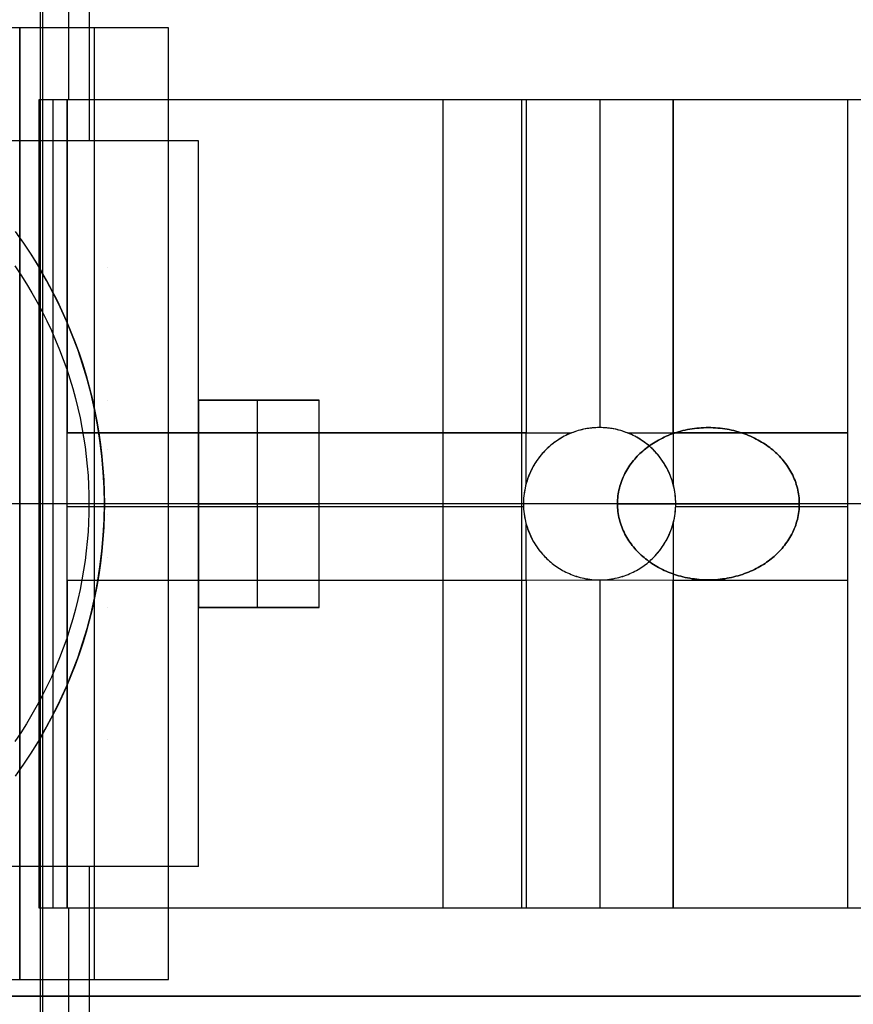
# Model space of a CAD drawing. Header units: millimetres. Extents: x -15 to 7, y 1 to 148.
# Tile 151 of 256: x -0.34 to 2.88, y 30.21 to 34.01. Entities that reach past the tile are written whole.
import ezdxf

# ---------------------------------------------------------------- set-up
doc = ezdxf.new("R2010")
doc.units = ezdxf.units.MM
doc.header["$MEASUREMENT"] = 0
doc.layers.add('Default', color=7, linetype='Continuous', true_color=0x000000)
doc.layers.add('Layer 01', color=7, linetype='Continuous', true_color=0x000000)

msp = doc.modelspace()

# ---------------------------------------------------------------- linework, layer by layer
at = {"layer": 'Default', "color": 254, "true_color": 0xcad1ee}
for points in [[(-0.2588, 8.6531), (-0.2588, 103.5282)], [(-0.2588, 9.9443), (-0.2588, 102.237)], [(-0.2588, 9.9443), (-0.2588, 35.7648)], [(-0.2588, 8.6531), (-0.2588, 35.7229)]]:
    msp.add_lwpolyline(points, dxfattribs=at)
at = {"layer": 'Default', "color": 171, "true_color": 0x8080ff}
for points in [[(-0.2497, 5.4828), (-0.2497, 70.4573)], [(-0.2497, 5.57), (-0.2497, 70.2391)]]:
    msp.add_lwpolyline(points, dxfattribs=at)
at = {"layer": 'Layer 01'}
for points in [[(-0.1484, 33.6995), (-0.1484, 34.0394)], [(-0.0686, 33.5394), (-0.0686, 34.0394)], [(0.2355, 33.9757), (-3.5692, 33.9757)], [(-0.3386, 33.9757), (-3.0832, 33.9757)], [(0.2355, 33.9757), (-0.3386, 33.9757)], [(-0.3386, 33.9757), (-0.3386, 30.303)], [(-0.3386, 30.303), (-0.3386, 33.9757)], [(0.2355, 33.9757), (-0.3386, 33.9757)], [(-0.3386, 30.303), (-0.3386, 33.9757)], [(-0.0516, 33.9757), (-0.0516, 30.303)], [(0.2355, 30.303), (0.2355, 33.9757)], [(0.2355, 30.303), (0.2355, 33.9757)], [(0.2355, 30.303), (0.2355, 33.9757)], [(-0.2635, 33.6995), (3.3767, 33.6995)], [(-0.2635, 33.6995), (2.9016, 33.6995)], [(-0.2635, 33.0503), (-0.2635, 33.6995)], [(-0.2635, 33.0503), (-0.2635, 33.6995)], [(-0.2635, 30.5792), (-0.2635, 33.6995)], [(-0.2635, 33.6995), (2.8568, 33.6995)], [(-0.2635, 30.5792), (-0.2635, 33.6995)], [(-0.2635, 33.6995), (2.8568, 33.6995)], [(-0.263, 30.5792), (-0.263, 33.6995)], [(-0.2091, 30.5792), (-0.2091, 33.6995)], [(-0.1555, 30.5792), (-0.1555, 33.6995)], [(-0.155, 30.5792), (-0.155, 33.6995)], [(-0.1546, 32.4126), (-0.1546, 33.6995)], [(-0.1546, 33.6995), (1.6168, 33.6995)], [(1.2967, 30.5792), (1.2967, 33.6995)], [(1.2967, 32.4126), (1.2967, 33.6995)], [(1.5996, 30.5792), (1.5996, 33.6995)], [(1.6168, 33.6995), (2.1844, 33.6995)], [(1.6168, 33.6995), (1.6168, 32.4126)], [(1.6168, 33.6995), (1.6168, 32.4126)], [(1.9006, 33.6995), (1.9006, 32.4333)], [(2.1844, 32.4126), (2.1844, 33.6995)], [(2.1844, 33.6995), (2.8568, 33.6995)], [(2.1844, 33.6995), (2.1844, 32.4126)], [(2.8568, 33.6995), (2.8568, 32.4126)], [(2.8568, 33.6995), (2.8568, 30.5792)], [(2.8568, 33.6995), (2.8568, 30.5792)], [(0.3516, 33.5394), (-3.6484, 33.5394)], [(0.3516, 33.5394), (-3.6484, 33.5394)], [(0.3516, 33.5394), (-3.6484, 33.5394)], [(0.3516, 30.7394), (0.3516, 33.5394)], [(0.3516, 30.7394), (0.3516, 33.5394)], [(0.3516, 30.7394), (0.3516, 33.5394)], [(-0.3565, 33.1903), (-0.3243, 33.1451), (-0.2933, 33.0984), (-0.2635, 33.0503)], [(-0.3482, 33.1789), (-0.3241, 33.1448), (-0.3007, 33.1099), (-0.278, 33.0741), (-0.256, 33.0376), (-0.2347, 33.0004), (-0.2142, 32.9624), (-0.1945, 32.9236), (-0.1757, 32.8842), (-0.1577, 32.8441), (-0.1407, 32.8034), (-0.1246, 32.762), (-0.1095, 32.7201), (-0.0954, 32.6776), (-0.0823, 32.6346), (-0.0703, 32.5911), (-0.0593, 32.5472), (-0.0494, 32.5029), (-0.0407, 32.4583), (-0.0331, 32.4133), (-0.0266, 32.3681), (-0.0213, 32.3226), (-0.0171, 32.277), (-0.0142, 32.2312), (-0.0124, 32.1853), (-0.0118, 32.1394), (-0.0124, 32.0934), (-0.0142, 32.0475), (-0.0171, 32.0018), (-0.0213, 31.9561), (-0.0266, 31.9106), (-0.0331, 31.8654), (-0.0407, 31.8204), (-0.0494, 31.7758), (-0.0593, 31.7315), (-0.0703, 31.6876), (-0.0823, 31.6441), (-0.0954, 31.6011), (-0.1095, 31.5586), (-0.1246, 31.5167), (-0.1407, 31.4753), (-0.1577, 31.4346), (-0.1757, 31.3945), (-0.1945, 31.3551), (-0.2142, 31.3164), (-0.2347, 31.2783), (-0.256, 31.2411), (-0.278, 31.2046), (-0.3007, 31.1688), (-0.3241, 31.1339), (-0.3482, 31.0998)], [(-0.3482, 33.1789), (-0.3241, 33.1448), (-0.3007, 33.1099), (-0.278, 33.0741), (-0.256, 33.0376), (-0.2347, 33.0004), (-0.2142, 32.9624), (-0.1945, 32.9236), (-0.1757, 32.8842), (-0.1577, 32.8441), (-0.1407, 32.8034), (-0.1246, 32.762), (-0.1095, 32.7201), (-0.0954, 32.6776), (-0.0823, 32.6346), (-0.0703, 32.5911), (-0.0593, 32.5472), (-0.0494, 32.5029), (-0.0407, 32.4583), (-0.0331, 32.4133), (-0.0266, 32.3681), (-0.0213, 32.3226), (-0.0171, 32.277), (-0.0142, 32.2312), (-0.0124, 32.1853), (-0.0118, 32.1394), (-0.0124, 32.0934), (-0.0142, 32.0475), (-0.0171, 32.0018), (-0.0213, 31.9561), (-0.0266, 31.9106), (-0.0331, 31.8654), (-0.0407, 31.8204), (-0.0494, 31.7758), (-0.0593, 31.7315), (-0.0703, 31.6876), (-0.0823, 31.6441), (-0.0954, 31.6011), (-0.1095, 31.5586), (-0.1246, 31.5167), (-0.1407, 31.4753), (-0.1577, 31.4346), (-0.1757, 31.3945), (-0.1945, 31.3551), (-0.2142, 31.3164), (-0.2347, 31.2783), (-0.256, 31.2411), (-0.278, 31.2046), (-0.3007, 31.1688), (-0.3241, 31.1339), (-0.3482, 31.0998)], [(-0.3575, 33.0575), (-0.3344, 33.0231), (-0.3123, 32.9882), (-0.2911, 32.9529), (-0.2708, 32.9172), (-0.2516, 32.8811), (-0.2333, 32.8447), (-0.2161, 32.808), (-0.1998, 32.771), (-0.1846, 32.7338), (-0.1703, 32.6965), (-0.157, 32.659), (-0.1448, 32.6214), (-0.1335, 32.5837), (-0.1232, 32.5461), (-0.1139, 32.5084), (-0.1055, 32.4708), (-0.0981, 32.4332), (-0.0917, 32.3958), (-0.0861, 32.3585), (-0.0815, 32.3214), (-0.0777, 32.2845), (-0.0748, 32.2478), (-0.0728, 32.2114), (-0.0716, 32.1752), (-0.0712, 32.1394), (-0.0716, 32.1035), (-0.0728, 32.0674), (-0.0748, 32.0309), (-0.0777, 31.9942), (-0.0815, 31.9573), (-0.0861, 31.9202), (-0.0917, 31.8829), (-0.0981, 31.8455), (-0.1055, 31.8079), (-0.1139, 31.7703), (-0.1232, 31.7326), (-0.1335, 31.695), (-0.1448, 31.6573), (-0.157, 31.6197), (-0.1703, 31.5822), (-0.1846, 31.5449), (-0.1998, 31.5077), (-0.2161, 31.4707), (-0.2333, 31.434), (-0.2516, 31.3976), (-0.2708, 31.3615), (-0.2911, 31.3258), (-0.3123, 31.2905), (-0.3344, 31.2556), (-0.3575, 31.2212)], [(-0.2635, 31.2284), (-0.2349, 31.278), (-0.2077, 31.3288), (-0.182, 31.381), (-0.1579, 31.4343), (-0.1354, 31.4888), (-0.1145, 31.5443), (-0.0955, 31.6009), (-0.0782, 31.6583), (-0.0629, 31.7166), (-0.0495, 31.7756), (-0.038, 31.8352), (-0.0286, 31.8954), (-0.0213, 31.956), (-0.016, 32.0169), (-0.0128, 32.0781), (-0.0118, 32.1394), (-0.0128, 32.2006), (-0.016, 32.2618), (-0.0213, 32.3227), (-0.0286, 32.3833), (-0.038, 32.4435), (-0.0495, 32.5031), (-0.0629, 32.5621), (-0.0782, 32.6204), (-0.0955, 32.6779), (-0.1145, 32.7344), (-0.1354, 32.7899), (-0.1579, 32.8444), (-0.182, 32.8978), (-0.2077, 32.9499), (-0.2349, 33.0007), (-0.2635, 33.0503)], [(0.8172, 32.5394), (0.3516, 32.5394)], [(0.3516, 32.5394), (0.3516, 31.7394)], [(0.3516, 31.7394), (0.3516, 32.5394)], [(0.3516, 32.5394), (0.8172, 32.5394)], [(0.8172, 32.5394), (0.3516, 32.5394)], [(0.5794, 31.7394), (0.5794, 32.5394)], [(0.5794, 31.7394), (0.5794, 32.5394)], [(0.8172, 31.7394), (0.8172, 32.5394)], [(0.8172, 31.7394), (0.8172, 32.5394)], [(0.8172, 31.7394), (0.8172, 32.5394)], [(2.008, 32.4126), (2.0017, 32.415), (1.9953, 32.4173), (1.9888, 32.4195), (1.9822, 32.4215), (1.9756, 32.4233), (1.9689, 32.425), (1.9622, 32.4266), (1.9554, 32.428), (1.9485, 32.4292), (1.9417, 32.4303), (1.9347, 32.4312), (1.9278, 32.4319), (1.9208, 32.4325), (1.9138, 32.4329), (1.9068, 32.4332), (1.8998, 32.4333), (1.8928, 32.4332), (1.8858, 32.4329), (1.8788, 32.4325), (1.8718, 32.4319), (1.8649, 32.4312), (1.858, 32.4303), (1.8511, 32.4292), (1.8442, 32.428), (1.8375, 32.4266), (1.8307, 32.425), (1.824, 32.4233), (1.8174, 32.4215), (1.8108, 32.4195), (1.8043, 32.4173), (1.7979, 32.415), (1.7916, 32.4126)], [(-0.1549, 31.8451), (-0.1549, 32.4126)], [(-0.1549, 32.4126), (1.6168, 32.4126)], [(1.6168, 32.4126), (-0.1546, 32.4126)], [(1.6168, 32.4126), (1.7916, 32.4126)], [(1.7916, 32.4126), (1.7843, 32.4096), (1.7771, 32.4064), (1.7701, 32.4031), (1.7631, 32.3996), (1.7564, 32.3959), (1.7497, 32.3921), (1.7432, 32.3881), (1.7369, 32.384), (1.7307, 32.3798), (1.7247, 32.3754), (1.7188, 32.3709), (1.7131, 32.3664), (1.7076, 32.3617), (1.7022, 32.3569), (1.697, 32.3521), (1.692, 32.3472), (1.6859, 32.3409), (1.68, 32.3344), (1.6741, 32.3276), (1.6685, 32.3206), (1.6629, 32.3133), (1.6576, 32.3058), (1.6524, 32.2981), (1.6475, 32.2901), (1.6428, 32.2819), (1.6383, 32.2734), (1.634, 32.2648), (1.63, 32.2559), (1.6263, 32.2469), (1.6228, 32.2377), (1.6197, 32.2283), (1.6168, 32.2188)], [(1.6168, 32.2188), (1.6168, 32.4126)], [(2.1844, 32.2128), (2.1831, 32.2178), (2.1816, 32.2228), (2.1801, 32.2277), (2.1785, 32.2326), (2.1751, 32.2423), (2.1714, 32.2517), (2.1674, 32.261), (2.163, 32.2701), (2.1585, 32.2789), (2.1536, 32.2875), (2.1486, 32.2959), (2.1433, 32.304), (2.1377, 32.3119), (2.132, 32.3195), (2.1262, 32.3268), (2.1201, 32.3339), (2.114, 32.3407), (2.1076, 32.3472), (2.1026, 32.3521), (2.0974, 32.3569), (2.092, 32.3617), (2.0865, 32.3664), (2.0808, 32.3709), (2.0749, 32.3754), (2.0689, 32.3798), (2.0627, 32.384), (2.0564, 32.3881), (2.0499, 32.3921), (2.0433, 32.3959), (2.0365, 32.3996), (2.0296, 32.4031), (2.0225, 32.4064), (2.0153, 32.4096), (2.008, 32.4126)], [(2.008, 32.4126), (2.1844, 32.4126)], [(2.1844, 32.4126), (2.1844, 32.2128)], [(2.1844, 32.4126), (2.8568, 32.4126)], [(2.8568, 32.4126), (2.1844, 32.4126)], [(2.8568, 32.4126), (2.8568, 31.8451)], [(1.6168, 32.2188), (1.6143, 32.2092), (1.6121, 32.1994), (1.6102, 32.1896), (1.6087, 32.1796), (1.6075, 32.1696), (1.6066, 32.1596), (1.6061, 32.1495), (1.6059, 32.1394), (1.6061, 32.1292), (1.6066, 32.1191), (1.6075, 32.1091), (1.6087, 32.0991), (1.6102, 32.0891), (1.6121, 32.0793), (1.6143, 32.0695), (1.6168, 32.0599)], [(2.1844, 32.0659), (2.1866, 32.0749), (2.1884, 32.0839), (2.19, 32.093), (2.1914, 32.1022), (2.1924, 32.1114), (2.1931, 32.1207), (2.1936, 32.13), (2.1937, 32.1394), (2.1936, 32.1487), (2.1931, 32.158), (2.1924, 32.1673), (2.1914, 32.1765), (2.19, 32.1857), (2.1884, 32.1948), (2.1866, 32.2038), (2.1844, 32.2128)], [(0.2355, 32.1394), (-3.5692, 32.1394)], [(-0.0712, 32.1394), (-0.5862, 32.1394)], [(0.3516, 32.1394), (-0.5862, 32.1394)], [(0.2355, 32.1394), (-0.3386, 32.1394)], [(1.6059, 32.1394), (-0.2635, 32.1394)], [(-0.1549, 32.1288), (1.6061, 32.1288)], [(1.9688, 32.1394), (-0.0118, 32.1394)], [(3.8392, 32.1394), (0.3516, 32.1394)], [(0.8172, 32.1394), (0.3516, 32.1394)], [(0.3516, 32.1394), (0.8172, 32.1394)], [(1.9688, 32.1394), (2.6708, 32.1394)], [(2.1935, 32.1288), (2.8568, 32.1288)], [(2.8568, 32.1394), (2.1937, 32.1394)], [(3.3767, 32.1394), (2.6708, 32.1394)], [(1.6168, 31.8451), (1.6168, 32.0599)], [(1.6168, 32.0599), (1.6197, 32.0504), (1.6228, 32.041), (1.6263, 32.0318), (1.63, 32.0228), (1.634, 32.0139), (1.6383, 32.0053), (1.6428, 31.9968), (1.6475, 31.9886), (1.6524, 31.9806), (1.6576, 31.9729), (1.6629, 31.9654), (1.6685, 31.9581), (1.6741, 31.9511), (1.68, 31.9443), (1.6859, 31.9378), (1.692, 31.9315), (1.6967, 31.927), (1.7015, 31.9225), (1.7064, 31.918), (1.7115, 31.9137), (1.7167, 31.9094), (1.7221, 31.9052), (1.7276, 31.9012), (1.7333, 31.8972), (1.7391, 31.8933), (1.745, 31.8895), (1.751, 31.8859), (1.7572, 31.8823), (1.7635, 31.8789), (1.7699, 31.8757), (1.7764, 31.8726), (1.7831, 31.8696), (1.7898, 31.8667), (1.7967, 31.8641), (1.8036, 31.8616), (1.8107, 31.8592), (1.8178, 31.857), (1.825, 31.855), (1.8323, 31.8532), (1.8396, 31.8516), (1.847, 31.8501), (1.8544, 31.8488), (1.8619, 31.8478), (1.8695, 31.8469), (1.877, 31.8462), (1.8846, 31.8457), (1.8922, 31.8454), (1.8998, 31.8453)], [(2.1076, 31.9315), (2.114, 31.938), (2.1201, 31.9448), (2.1262, 31.9519), (2.132, 31.9592), (2.1377, 31.9668), (2.1433, 31.9747), (2.1486, 31.9828), (2.1536, 31.9912), (2.1585, 31.9998), (2.163, 32.0086), (2.1674, 32.0177), (2.1714, 32.027), (2.1751, 32.0365), (2.1785, 32.0461), (2.1801, 32.051), (2.1816, 32.0559), (2.1831, 32.0609), (2.1844, 32.0659)], [(2.1844, 32.0659), (2.1844, 31.8451)], [(1.8998, 31.8453), (1.9074, 31.8454), (1.915, 31.8457), (1.9226, 31.8462), (1.9302, 31.8469), (1.9377, 31.8478), (1.9452, 31.8488), (1.9526, 31.8501), (1.96, 31.8516), (1.9674, 31.8532), (1.9746, 31.855), (1.9818, 31.857), (1.989, 31.8592), (1.996, 31.8616), (2.003, 31.8641), (2.0098, 31.8667), (2.0165, 31.8696), (2.0232, 31.8726), (2.0297, 31.8757), (2.0361, 31.8789), (2.0424, 31.8823), (2.0486, 31.8859), (2.0547, 31.8895), (2.0606, 31.8933), (2.0664, 31.8972), (2.072, 31.9012), (2.0775, 31.9052), (2.0829, 31.9094), (2.0881, 31.9137), (2.0932, 31.918), (2.0982, 31.9225), (2.103, 31.927), (2.1076, 31.9315)], [(-0.1549, 31.8451), (1.6168, 31.8451)], [(-0.1546, 30.5792), (-0.1546, 31.8451)], [(-0.1546, 31.8451), (1.6168, 31.8451)], [(1.2967, 30.5792), (1.2967, 31.8451)], [(1.6168, 31.8451), (1.8998, 31.8453)], [(1.6168, 31.8451), (1.6168, 30.5792)], [(1.6168, 31.8451), (1.6168, 30.5792)], [(1.8998, 31.8453), (2.1844, 31.8451)], [(1.9006, 31.8451), (1.9006, 30.5792)], [(1.9006, 31.8451), (1.9006, 31.8451)], [(2.1844, 31.8451), (2.1844, 30.5792)], [(2.1844, 31.8451), (2.8568, 31.8451)], [(2.1844, 30.5792), (2.1844, 31.8451)], [(2.1844, 31.8451), (2.8568, 31.8451)], [(2.8568, 31.8451), (2.8568, 30.5792)], [(0.8172, 31.7394), (0.3516, 31.7394)], [(0.3516, 31.7394), (0.8172, 31.7394)], [(0.8172, 31.7394), (0.3516, 31.7394)], [(-0.2635, 31.2284), (-0.2933, 31.1803), (-0.3243, 31.1337), (-0.3565, 31.0884)], [(-0.2635, 30.5792), (-0.2635, 31.2284)], [(-0.2635, 30.5792), (-0.2635, 31.2284)], [(0.3516, 30.7394), (-3.6484, 30.7394)], [(0.3516, 30.7394), (-3.6484, 30.7394)], [(0.3516, 30.7394), (-3.6484, 30.7394)], [(-0.0686, 30.2394), (-0.0686, 30.7394)], [(2.9016, 30.5792), (-0.2635, 30.5792)], [(3.3767, 30.5792), (-0.2635, 30.5792)], [(2.8568, 30.5792), (-0.2635, 30.5792)], [(2.8568, 30.5792), (-0.2635, 30.5792)], [(1.6168, 30.5792), (-0.1546, 30.5792)], [(-0.1484, 30.2394), (-0.1484, 30.5792)], [(2.1844, 30.5792), (1.6168, 30.5792)], [(2.8568, 30.5792), (2.1844, 30.5792)], [(-3.5692, 30.303), (0.2355, 30.303)], [(-3.0832, 30.303), (-0.3386, 30.303)], [(-0.3386, 30.303), (0.2355, 30.303)], [(-0.3386, 30.303), (0.2355, 30.303)], [(3.8392, 30.2394), (-4.1566, 30.2394)], [(3.8392, 30.2394), (-4.1566, 30.2394)], [(3.8392, 30.2394), (-3.9765, 30.2394)], [(3.8392, 30.2394), (-3.9765, 30.2394)], [(-3.1984, 30.2394), (2.9016, 30.2394)], [(-3.1984, 30.2394), (2.9016, 30.2394)], [(-0.1484, 29.8995), (-0.1484, 30.2394)], [(-0.0686, 29.7394), (-0.0686, 30.2394)]]:
    msp.add_lwpolyline(points, dxfattribs=at)
at = {"layer": 'Layer 01', "extrusion": (1, 0, 0)}
for points in [[(33.9757, -17.7456), (33.9757, -11.9836)], [(33.9757, -18.0229), (33.9757, -11.9836)], [(33.6995, -8.9756), (33.6995, -9.3428)], [(33.6995, -7.8343), (33.6995, -12.457)], [(33.6995, -8.9756), (33.6995, -9.3428)], [(33.6995, -7.8343), (33.6995, -8.1363)], [(33.6995, -8.1363), (33.6995, -7.8343)], [(33.6995, -7.8343), (33.6995, -12.457)], [(33.5394, -21.838), (33.5394, -29.3159)], [(33.0503, -9.3428), (33.0503, -8.9756)], [(32.5394, -27.2933), (32.5394, -29.0159)], [(32.5394, -29.0159), (32.5394, -27.2933)], [(32.5394, -27.2933), (32.5394, -29.0159)], [(32.4126, -8.1363), (32.4126, -7.8343)], [(32.4126, -7.8343), (32.4126, -8.1363)], [(32.4126, -7.8343), (32.4126, -8.1363)], [(32.3472, -8.1363), (32.3472, -12.457)], [(32.3472, -8.9756), (32.3472, -9.3428)], [(32.3472, -8.1363), (32.3472, -12.457)], [(32.3472, -8.9756), (32.3472, -9.3428)], [(32.1394, -8.761), (32.1394, -12.457)], [(32.1394, -18.0229), (32.1394, -11.9836)], [(32.1394, -21.838), (32.1394, -27.2933)], [(32.1394, -29.0159), (32.1394, -29.3159)], [(32.1394, -27.2933), (32.1394, -29.0159)], [(32.1394, -8.1363), (32.1394, -12.457)], [(32.0986, -17.7456), (32.0986, -11.9836)], [(31.9315, -8.1363), (31.9315, -12.457)], [(31.9315, -8.9756), (31.9315, -9.3428)], [(31.9315, -8.1363), (31.9315, -12.457)], [(31.9315, -8.9756), (31.9315, -9.3428)], [(31.8451, -7.8343), (31.8451, -8.1363)], [(31.8451, -8.1363), (31.8451, -7.8343)], [(31.8451, -8.1363), (31.8451, -7.8343)], [(31.7394, -27.2933), (31.7394, -29.0159)], [(31.7394, -29.0159), (31.7394, -27.2933)], [(31.7394, -27.2933), (31.7394, -29.0159)], [(31.2284, -8.9756), (31.2284, -9.3428)], [(30.7394, -21.838), (30.7394, -29.3159)], [(30.5792, -8.9756), (30.5792, -9.3428)], [(30.5792, -7.8343), (30.5792, -12.457)], [(30.5792, -8.9756), (30.5792, -9.3428)], [(30.5792, -8.1363), (30.5792, -7.8343)], [(30.5792, -7.8343), (30.5792, -8.1363)], [(30.5792, -7.8343), (30.5792, -12.457)], [(30.303, -11.9836), (30.303, -17.7456)], [(30.303, -18.0229), (30.303, -11.9836)], [(30.2394, -21.838), (30.2394, -8.9756)], [(30.2394, -21.838), (30.2394, -8.9756)]]:
    msp.add_lwpolyline(points, dxfattribs=at)
at = {"layer": 'Layer 01', "extrusion": (0, 1, 0)}
for points in [[(0.263, -8.761), (0.2635, -12.457)], [(0.263, -8.761), (0.1555, -8.6539)], [(0.1555, -8.6539), (0.1546, -7.8343)], [(0.1549, -8.1363), (0.1546, -7.8343)], [(0.1546, -7.8343), (0.1549, -8.1363)], [(0.1555, -8.6539), (0.2626, -8.761)], [(0.1546, -7.8343), (0.1555, -8.6539)], [(0.263, -8.761), (0.2635, -12.457)], [(0.1555, -8.6539), (0.263, -8.761)], [(0.1546, -7.8343), (0.1555, -8.6539)]]:
    msp.add_lwpolyline(points, dxfattribs=at)
at = {"layer": 'Layer 01'}
for points in [[(2.1076, 31.9315), (2.1122, 31.9362), (2.1167, 31.941), (2.1211, 31.946), (2.1255, 31.951), (2.1297, 31.9563), (2.1339, 31.9617), (2.138, 31.9672), (2.142, 31.9728), (2.1459, 31.9786), (2.1496, 31.9845), (2.1533, 31.9906), (2.1568, 31.9967), (2.1602, 32.003), (2.1635, 32.0094), (2.1666, 32.016), (2.1695, 32.0226), (2.1724, 32.0294), (2.175, 32.0362), (2.1775, 32.0432), (2.1799, 32.0502), (2.182, 32.0573), (2.184, 32.0645), (2.1859, 32.0718), (2.1875, 32.0791), (2.1889, 32.0865), (2.1902, 32.094), (2.1913, 32.1015), (2.1922, 32.109), (2.1928, 32.1166), (2.1933, 32.1241), (2.1936, 32.1317), (2.1937, 32.1394), (2.1936, 32.147), (2.1933, 32.1546), (2.1928, 32.1621), (2.1922, 32.1697), (2.1913, 32.1772), (2.1902, 32.1847), (2.1889, 32.1922), (2.1875, 32.1996), (2.1859, 32.2069), (2.184, 32.2142), (2.182, 32.2214), (2.1799, 32.2285), (2.1775, 32.2355), (2.175, 32.2425), (2.1724, 32.2493), (2.1695, 32.2561), (2.1666, 32.2627), (2.1635, 32.2693), (2.1602, 32.2757), (2.1568, 32.282), (2.1533, 32.2881), (2.1496, 32.2942), (2.1459, 32.3001), (2.142, 32.3059), (2.138, 32.3115), (2.1339, 32.3171), (2.1297, 32.3224), (2.1255, 32.3277), (2.1211, 32.3328), (2.1167, 32.3377), (2.1122, 32.3425), (2.1076, 32.3472), (2.103, 32.3517), (2.0982, 32.3562), (2.0932, 32.3607), (2.0881, 32.365), (2.0829, 32.3693), (2.0775, 32.3735), (2.072, 32.3775), (2.0664, 32.3815), (2.0606, 32.3854), (2.0547, 32.3892), (2.0486, 32.3928), (2.0424, 32.3963), (2.0361, 32.3997), (2.0297, 32.403), (2.0232, 32.4061), (2.0165, 32.4091), (2.0098, 32.4119), (2.003, 32.4146), (1.996, 32.4171), (1.989, 32.4194), (1.9818, 32.4216), (1.9746, 32.4236), (1.9674, 32.4254), (1.96, 32.427), (1.9526, 32.4285), (1.9452, 32.4297), (1.9377, 32.4308), (1.9302, 32.4317), (1.9226, 32.4324), (1.915, 32.4329), (1.9074, 32.4332), (1.8998, 32.4333), (1.8922, 32.4332), (1.8846, 32.4329), (1.877, 32.4324), (1.8695, 32.4317), (1.8619, 32.4308), (1.8544, 32.4297), (1.847, 32.4285), (1.8396, 32.427), (1.8323, 32.4254), (1.825, 32.4236), (1.8178, 32.4216), (1.8107, 32.4194), (1.8036, 32.4171), (1.7967, 32.4146), (1.7898, 32.4119), (1.7831, 32.4091), (1.7764, 32.4061), (1.7699, 32.403), (1.7635, 32.3997), (1.7572, 32.3963), (1.751, 32.3928), (1.745, 32.3892), (1.7391, 32.3854), (1.7333, 32.3815), (1.7276, 32.3775), (1.7221, 32.3735), (1.7167, 32.3693), (1.7115, 32.365), (1.7064, 32.3607), (1.7015, 32.3562), (1.6967, 32.3517), (1.692, 32.3472), (1.6874, 32.3425), (1.6829, 32.3377), (1.6785, 32.3328), (1.6742, 32.3277), (1.6699, 32.3224), (1.6657, 32.3171), (1.6616, 32.3115), (1.6576, 32.3059), (1.6538, 32.3001), (1.65, 32.2942), (1.6463, 32.2881), (1.6428, 32.282), (1.6394, 32.2757), (1.6362, 32.2693), (1.6331, 32.2627), (1.6301, 32.2561), (1.6273, 32.2493), (1.6246, 32.2425), (1.6221, 32.2355), (1.6198, 32.2285), (1.6176, 32.2214), (1.6156, 32.2142), (1.6138, 32.2069), (1.6121, 32.1996), (1.6107, 32.1922), (1.6094, 32.1847), (1.6084, 32.1772), (1.6075, 32.1697), (1.6068, 32.1621), (1.6063, 32.1546), (1.606, 32.147), (1.6059, 32.1394), (1.606, 32.1317), (1.6063, 32.1241), (1.6068, 32.1166), (1.6075, 32.109), (1.6084, 32.1015), (1.6094, 32.094), (1.6107, 32.0865), (1.6121, 32.0791), (1.6138, 32.0718), (1.6156, 32.0645), (1.6176, 32.0573), (1.6198, 32.0502), (1.6221, 32.0432), (1.6246, 32.0362), (1.6273, 32.0294), (1.6301, 32.0226), (1.6331, 32.016), (1.6362, 32.0094), (1.6394, 32.003), (1.6428, 31.9967), (1.6463, 31.9906), (1.65, 31.9845), (1.6538, 31.9786), (1.6576, 31.9728), (1.6616, 31.9672), (1.6657, 31.9617), (1.6699, 31.9563), (1.6742, 31.951), (1.6785, 31.946), (1.6829, 31.941), (1.6874, 31.9362), (1.692, 31.9315), (1.6967, 31.927), (1.7015, 31.9225), (1.7064, 31.918), (1.7115, 31.9137), (1.7167, 31.9094), (1.7221, 31.9052), (1.7276, 31.9012), (1.7333, 31.8972), (1.7391, 31.8933), (1.745, 31.8895), (1.751, 31.8859), (1.7572, 31.8824), (1.7635, 31.879), (1.7699, 31.8757), (1.7764, 31.8726), (1.7831, 31.8696), (1.7898, 31.8668), (1.7967, 31.8641), (1.8036, 31.8616), (1.8107, 31.8593), (1.8178, 31.8571), (1.825, 31.8551), (1.8323, 31.8533), (1.8396, 31.8517), (1.847, 31.8502), (1.8544, 31.849), (1.8619, 31.8479), (1.8695, 31.847), (1.877, 31.8463), (1.8846, 31.8458), (1.8922, 31.8455), (1.8998, 31.8454), (1.9074, 31.8455), (1.915, 31.8458), (1.9226, 31.8463), (1.9302, 31.847), (1.9377, 31.8479), (1.9452, 31.849), (1.9526, 31.8502), (1.96, 31.8517), (1.9674, 31.8533), (1.9746, 31.8551), (1.9818, 31.8571), (1.989, 31.8593), (1.996, 31.8616), (2.003, 31.8641), (2.0098, 31.8668), (2.0165, 31.8696), (2.0232, 31.8726), (2.0297, 31.8757), (2.0361, 31.879), (2.0424, 31.8824), (2.0486, 31.8859), (2.0547, 31.8895), (2.0606, 31.8933), (2.0664, 31.8972), (2.072, 31.9012), (2.0775, 31.9052), (2.0829, 31.9094), (2.0881, 31.9137), (2.0932, 31.918), (2.0982, 31.9225), (2.103, 31.927)], [(2.568, 31.9315), (2.5734, 31.9362), (2.5788, 31.941), (2.5841, 31.946), (2.5893, 31.951), (2.5944, 31.9563), (2.5994, 31.9617), (2.6042, 31.9672), (2.609, 31.9728), (2.6136, 31.9786), (2.6181, 31.9845), (2.6225, 31.9906), (2.6267, 31.9967), (2.6307, 32.003), (2.6346, 32.0094), (2.6384, 32.016), (2.6419, 32.0226), (2.6453, 32.0294), (2.6485, 32.0362), (2.6515, 32.0432), (2.6542, 32.0502), (2.6568, 32.0573), (2.6592, 32.0645), (2.6614, 32.0718), (2.6633, 32.0791), (2.6651, 32.0865), (2.6666, 32.094), (2.6679, 32.1015), (2.6689, 32.109), (2.6697, 32.1166), (2.6703, 32.1241), (2.6707, 32.1317), (2.6708, 32.1394), (2.6707, 32.147), (2.6703, 32.1546), (2.6697, 32.1621), (2.6689, 32.1697), (2.6679, 32.1772), (2.6666, 32.1847), (2.6651, 32.1922), (2.6633, 32.1996), (2.6614, 32.2069), (2.6592, 32.2142), (2.6568, 32.2214), (2.6542, 32.2285), (2.6515, 32.2355), (2.6485, 32.2425), (2.6453, 32.2493), (2.6419, 32.2561), (2.6384, 32.2627), (2.6346, 32.2693), (2.6307, 32.2757), (2.6267, 32.282), (2.6225, 32.2881), (2.6181, 32.2942), (2.6136, 32.3001), (2.609, 32.3059), (2.6042, 32.3115), (2.5994, 32.3171), (2.5944, 32.3224), (2.5893, 32.3277), (2.5841, 32.3328), (2.5788, 32.3377), (2.5734, 32.3425), (2.568, 32.3472), (2.5624, 32.3517), (2.5567, 32.3562), (2.5508, 32.3607), (2.5447, 32.365), (2.5384, 32.3693), (2.532, 32.3735), (2.5254, 32.3775), (2.5187, 32.3815), (2.5118, 32.3854), (2.5047, 32.3892), (2.4975, 32.3928), (2.4901, 32.3963), (2.4826, 32.3997), (2.4749, 32.403), (2.4671, 32.4061), (2.4592, 32.4091), (2.4511, 32.4119), (2.443, 32.4146), (2.4347, 32.4171), (2.4263, 32.4194), (2.4178, 32.4216), (2.4092, 32.4236), (2.4005, 32.4254), (2.3917, 32.427), (2.3829, 32.4285), (2.374, 32.4297), (2.365, 32.4308), (2.3561, 32.4317), (2.347, 32.4324), (2.338, 32.4329), (2.3289, 32.4332), (2.3198, 32.4333), (2.3107, 32.4332), (2.3016, 32.4329), (2.2926, 32.4324), (2.2836, 32.4317), (2.2746, 32.4308), (2.2656, 32.4297), (2.2567, 32.4285), (2.2479, 32.427), (2.2391, 32.4254), (2.2304, 32.4236), (2.2218, 32.4216), (2.2133, 32.4194), (2.2049, 32.4171), (2.1966, 32.4146), (2.1885, 32.4119), (2.1804, 32.4091), (2.1725, 32.4061), (2.1647, 32.403), (2.157, 32.3997), (2.1495, 32.3963), (2.1421, 32.3928), (2.1349, 32.3892), (2.1278, 32.3854), (2.1209, 32.3815), (2.1142, 32.3775), (2.1076, 32.3735), (2.1012, 32.3693), (2.0949, 32.365), (2.0889, 32.3607), (2.0829, 32.3562), (2.0772, 32.3517), (2.0716, 32.3472), (2.0662, 32.3425), (2.0608, 32.3377), (2.0555, 32.3328), (2.0503, 32.3277), (2.0452, 32.3224), (2.0403, 32.3171), (2.0354, 32.3115), (2.0306, 32.3059), (2.026, 32.3001), (2.0215, 32.2942), (2.0171, 32.2881), (2.0129, 32.282), (2.0089, 32.2757), (2.005, 32.2693), (2.0013, 32.2627), (1.9977, 32.2561), (1.9943, 32.2493), (1.9912, 32.2425), (1.9882, 32.2355), (1.9854, 32.2285), (1.9828, 32.2214), (1.9804, 32.2142), (1.9782, 32.2069), (1.9763, 32.1996), (1.9746, 32.1922), (1.973, 32.1847), (1.9718, 32.1772), (1.9707, 32.1697), (1.9699, 32.1621), (1.9693, 32.1546), (1.969, 32.147), (1.9688, 32.1394), (1.969, 32.1317), (1.9693, 32.1241), (1.9699, 32.1166), (1.9707, 32.109), (1.9718, 32.1015), (1.973, 32.094), (1.9746, 32.0865), (1.9763, 32.0791), (1.9782, 32.0718), (1.9804, 32.0645), (1.9828, 32.0573), (1.9854, 32.0502), (1.9882, 32.0432), (1.9912, 32.0362), (1.9943, 32.0294), (1.9977, 32.0226), (2.0013, 32.016), (2.005, 32.0094), (2.0089, 32.003), (2.0129, 31.9967), (2.0171, 31.9906), (2.0215, 31.9845), (2.026, 31.9786), (2.0306, 31.9728), (2.0354, 31.9672), (2.0403, 31.9617), (2.0452, 31.9563), (2.0503, 31.951), (2.0555, 31.946), (2.0608, 31.941), (2.0662, 31.9362), (2.0716, 31.9315), (2.0772, 31.927), (2.0829, 31.9225), (2.0889, 31.918), (2.0949, 31.9137), (2.1012, 31.9094), (2.1076, 31.9052), (2.1142, 31.9012), (2.1209, 31.8972), (2.1278, 31.8933), (2.1349, 31.8895), (2.1421, 31.8859), (2.1495, 31.8824), (2.157, 31.879), (2.1647, 31.8757), (2.1725, 31.8726), (2.1804, 31.8696), (2.1885, 31.8668), (2.1966, 31.8641), (2.2049, 31.8616), (2.2133, 31.8593), (2.2218, 31.8571), (2.2304, 31.8551), (2.2391, 31.8533), (2.2479, 31.8517), (2.2567, 31.8502), (2.2656, 31.849), (2.2746, 31.8479), (2.2836, 31.847), (2.2926, 31.8463), (2.3016, 31.8458), (2.3107, 31.8455), (2.3198, 31.8454), (2.3289, 31.8455), (2.338, 31.8458), (2.347, 31.8463), (2.3561, 31.847), (2.365, 31.8479), (2.374, 31.849), (2.3829, 31.8502), (2.3917, 31.8517), (2.4005, 31.8533), (2.4092, 31.8551), (2.4178, 31.8571), (2.4263, 31.8593), (2.4347, 31.8616), (2.443, 31.8641), (2.4511, 31.8668), (2.4592, 31.8696), (2.4671, 31.8726), (2.4749, 31.8757), (2.4826, 31.879), (2.4901, 31.8824), (2.4975, 31.8859), (2.5047, 31.8895), (2.5118, 31.8933), (2.5187, 31.8972), (2.5254, 31.9012), (2.532, 31.9052), (2.5384, 31.9094), (2.5447, 31.9137), (2.5508, 31.918), (2.5567, 31.9225), (2.5624, 31.927)], [(2.568, 31.9315), (2.5624, 31.927), (2.5567, 31.9225), (2.5508, 31.918), (2.5447, 31.9137), (2.5384, 31.9094), (2.532, 31.9052), (2.5254, 31.9012), (2.5187, 31.8972), (2.5118, 31.8933), (2.5047, 31.8895), (2.4975, 31.8859), (2.4901, 31.8824), (2.4826, 31.879), (2.4749, 31.8757), (2.4671, 31.8726), (2.4592, 31.8696), (2.4511, 31.8668), (2.443, 31.8641), (2.4347, 31.8616), (2.4263, 31.8593), (2.4178, 31.8571), (2.4092, 31.8551), (2.4005, 31.8533), (2.3917, 31.8517), (2.3829, 31.8502), (2.374, 31.849), (2.365, 31.8479), (2.3561, 31.847), (2.347, 31.8463), (2.338, 31.8458), (2.3289, 31.8455), (2.3198, 31.8454), (2.3107, 31.8455), (2.3016, 31.8458), (2.2926, 31.8463), (2.2836, 31.847), (2.2746, 31.8479), (2.2656, 31.849), (2.2567, 31.8502), (2.2479, 31.8517), (2.2391, 31.8533), (2.2304, 31.8551), (2.2218, 31.8571), (2.2133, 31.8593), (2.2049, 31.8616), (2.1966, 31.8641), (2.1885, 31.8668), (2.1804, 31.8696), (2.1725, 31.8726), (2.1647, 31.8757), (2.157, 31.879), (2.1495, 31.8824), (2.1421, 31.8859), (2.1349, 31.8895), (2.1278, 31.8933), (2.1209, 31.8972), (2.1142, 31.9012), (2.1076, 31.9052), (2.1012, 31.9094), (2.0949, 31.9137), (2.0889, 31.918), (2.0829, 31.9225), (2.0772, 31.927), (2.0716, 31.9315), (2.0662, 31.9362), (2.0608, 31.941), (2.0555, 31.946), (2.0503, 31.951), (2.0452, 31.9563), (2.0403, 31.9617), (2.0354, 31.9672), (2.0306, 31.9728), (2.026, 31.9786), (2.0215, 31.9845), (2.0171, 31.9906), (2.0129, 31.9967), (2.0089, 32.003), (2.005, 32.0094), (2.0013, 32.016), (1.9977, 32.0226), (1.9943, 32.0294), (1.9912, 32.0362), (1.9882, 32.0432), (1.9854, 32.0502), (1.9828, 32.0573), (1.9804, 32.0645), (1.9782, 32.0718), (1.9763, 32.0791), (1.9746, 32.0865), (1.973, 32.094), (1.9718, 32.1015), (1.9707, 32.109), (1.9699, 32.1166), (1.9693, 32.1241), (1.969, 32.1317), (1.9688, 32.1394), (1.969, 32.147), (1.9693, 32.1546), (1.9699, 32.1621), (1.9707, 32.1697), (1.9718, 32.1772), (1.973, 32.1847), (1.9746, 32.1922), (1.9763, 32.1996), (1.9782, 32.2069), (1.9804, 32.2142), (1.9828, 32.2214), (1.9854, 32.2285), (1.9882, 32.2355), (1.9912, 32.2425), (1.9943, 32.2493), (1.9977, 32.2561), (2.0013, 32.2627), (2.005, 32.2693), (2.0089, 32.2757), (2.0129, 32.282), (2.0171, 32.2881), (2.0215, 32.2942), (2.026, 32.3001), (2.0306, 32.3059), (2.0354, 32.3115), (2.0403, 32.3171), (2.0452, 32.3224), (2.0503, 32.3277), (2.0555, 32.3328), (2.0608, 32.3377), (2.0662, 32.3425), (2.0716, 32.3472), (2.0772, 32.3517), (2.0829, 32.3562), (2.0889, 32.3607), (2.0949, 32.365), (2.1012, 32.3693), (2.1076, 32.3735), (2.1142, 32.3775), (2.1209, 32.3815), (2.1278, 32.3854), (2.1349, 32.3892), (2.1421, 32.3928), (2.1495, 32.3963), (2.157, 32.3997), (2.1647, 32.403), (2.1725, 32.4061), (2.1804, 32.4091), (2.1885, 32.4119), (2.1966, 32.4146), (2.2049, 32.4171), (2.2133, 32.4194), (2.2218, 32.4216), (2.2304, 32.4236), (2.2391, 32.4254), (2.2479, 32.427), (2.2567, 32.4285), (2.2656, 32.4297), (2.2746, 32.4308), (2.2836, 32.4317), (2.2926, 32.4324), (2.3016, 32.4329), (2.3107, 32.4332), (2.3198, 32.4333), (2.3289, 32.4332), (2.338, 32.4329), (2.347, 32.4324), (2.3561, 32.4317), (2.365, 32.4308), (2.374, 32.4297), (2.3829, 32.4285), (2.3917, 32.427), (2.4005, 32.4254), (2.4092, 32.4236), (2.4178, 32.4216), (2.4263, 32.4194), (2.4347, 32.4171), (2.443, 32.4146), (2.4511, 32.4119), (2.4592, 32.4091), (2.4671, 32.4061), (2.4749, 32.403), (2.4826, 32.3997), (2.4901, 32.3963), (2.4975, 32.3928), (2.5047, 32.3892), (2.5118, 32.3854), (2.5187, 32.3815), (2.5254, 32.3775), (2.532, 32.3735), (2.5384, 32.3693), (2.5447, 32.365), (2.5508, 32.3607), (2.5567, 32.3562), (2.5624, 32.3517), (2.568, 32.3472), (2.5734, 32.3425), (2.5788, 32.3377), (2.5841, 32.3328), (2.5893, 32.3277), (2.5944, 32.3224), (2.5994, 32.3171), (2.6042, 32.3115), (2.609, 32.3059), (2.6136, 32.3001), (2.6181, 32.2942), (2.6225, 32.2881), (2.6267, 32.282), (2.6307, 32.2757), (2.6346, 32.2693), (2.6384, 32.2627), (2.6419, 32.2561), (2.6453, 32.2493), (2.6485, 32.2425), (2.6515, 32.2355), (2.6542, 32.2285), (2.6568, 32.2214), (2.6592, 32.2142), (2.6614, 32.2069), (2.6633, 32.1996), (2.6651, 32.1922), (2.6666, 32.1847), (2.6679, 32.1772), (2.6689, 32.1697), (2.6697, 32.1621), (2.6703, 32.1546), (2.6707, 32.147), (2.6708, 32.1394), (2.6707, 32.1317), (2.6703, 32.1241), (2.6697, 32.1166), (2.6689, 32.109), (2.6679, 32.1015), (2.6666, 32.094), (2.6651, 32.0865), (2.6633, 32.0791), (2.6614, 32.0718), (2.6592, 32.0645), (2.6568, 32.0573), (2.6542, 32.0502), (2.6515, 32.0432), (2.6485, 32.0362), (2.6453, 32.0294), (2.6419, 32.0226), (2.6384, 32.016), (2.6346, 32.0094), (2.6307, 32.003), (2.6267, 31.9967), (2.6225, 31.9906), (2.6181, 31.9845), (2.6136, 31.9786), (2.609, 31.9728), (2.6042, 31.9672), (2.5994, 31.9617), (2.5944, 31.9563), (2.5893, 31.951), (2.5841, 31.946), (2.5788, 31.941), (2.5734, 31.9362)]]:
    msp.add_lwpolyline(points, close=True, dxfattribs=at)

doc.saveas('drawing.dxf')
